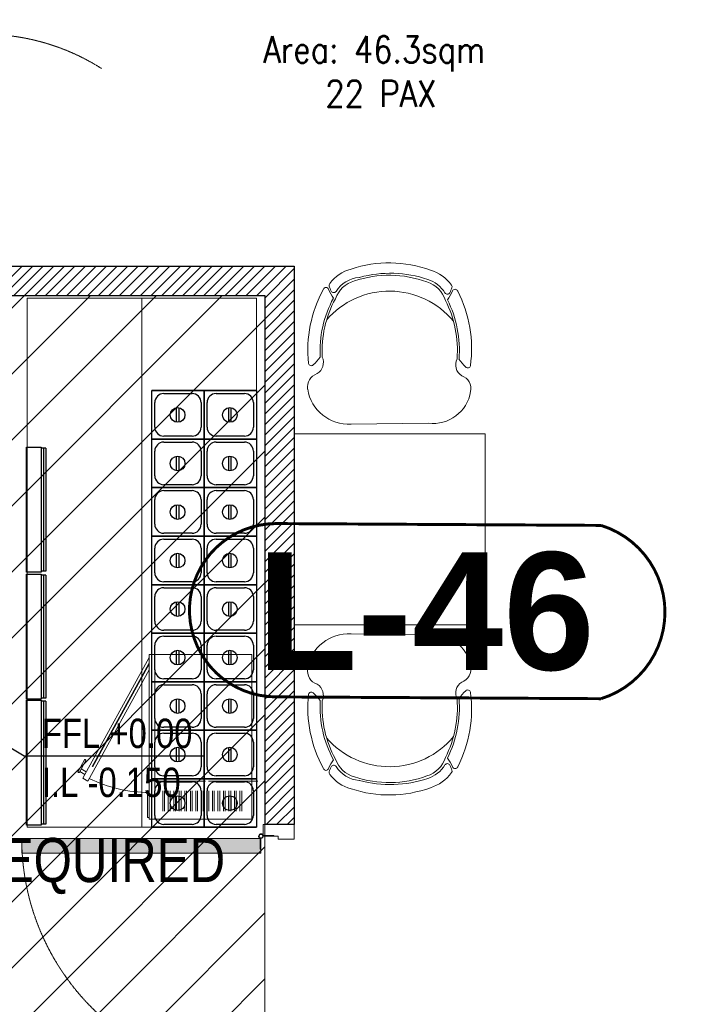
# Model space of a CAD drawing. Header units: millimetres. Extents: x 103872 to 294171, y 5570 to 32737.
# Tile 95 of 117: x 136224 to 138533, y 10799 to 14149. Entities that reach past the tile are written whole.
import ezdxf
from ezdxf.enums import TextEntityAlignment as Align

# ---------------------------------------------------------------- set-up
doc = ezdxf.new("R2010")
doc.units = ezdxf.units.MM
doc.header["$LTSCALE"] = 2.5
for name, pattern in [('DASHDOT2', [0.5, 0.25, -0.125, 0, -0.125]), ('DASHED', [19.05, 12.7, -6.35]), ('HIDDEN2', [4.7625, 3.175, -1.5875]), ('HIDDEN2 IDS', [1.666875, 1.11125, -0.555625])]:
    doc.linetypes.add(name, pattern=pattern)
for name, color, linetype, lineweight in [('00-ABM-PHE-DRAINAGE TEXT', 7, 'Continuous', 18), ('CKD Equipments', 252, 'Continuous', 0), ('Dimension', 40, 'Continuous', 0), ('Equipments CKD', 252, 'Continuous', 0), ('FURNITURES', 30, 'Continuous', 15), ('HATCH LIGHT', 250, 'Continuous', 0), ('HATCH MEDIUM', 251, 'Continuous', 5), ('K Equipment', 30, 'Continuous', 9), ('ROOM TEXT', 7, 'Continuous', 5), ('WALL', 132, 'Continuous', 25)]:
    doc.layers.add(name, color=color, linetype=linetype, lineweight=lineweight)
for name, color, linetype in [('EQUI.', 4, 'Continuous'), ('kitchen equip1', 8, 'Continuous'), ('TEXT_General', 251, 'Continuous')]:
    doc.layers.add(name, color=color, linetype=linetype)
doc.styles.add('arial', font='arialbd.ttf')
doc.styles.add('arial 0.80', font='arial.ttf', dxfattribs={"width": 0.8})
doc.styles.add('MTEXT', font='romans.shx', dxfattribs={"width": 0.85})
doc.styles.get("Standard").update_dxf_attribs({"font": 'GOTHIC.TTF'})
doc.dimstyles.get("Standard").update_dxf_attribs({"dimtxt": 0.18, "dimasz": 0.18, "dimexe": 0.18, "dimexo": 0.0625, "dimgap": 0.09, "dimtad": 0, "dimtih": 1, "dimtoh": 1, "dimdec": 4, "dimzin": 0, "dimdsep": 46, "dimtxsty": 'Standard', "dimcen": 0.09, "dimadec": 0, "dimazin": 0, "dimtfac": 1, "dimtdec": 4, "dimtofl": 0, "dimtmove": 0, "dimatfit": 3, "dimfxl": 1, "dimtolj": 1, "dimtzin": 0, "dimarcsym": 0})

# ---------------------------------------------------------------- blocks, each defined once
blk = doc.blocks.new('*U10')
h = blk.add_hatch(color=252)
h.paths.add_polyline_path([(-0.0025, 0.0153, 0.724863), (-0.0025, 0), (-0.0025, -0.036), (-0.0005, -0.036), (-0.0005, -0.0004, 1.209796)])
h.paths.add_polyline_path([(-0.006, 0.0076, -1), (0.006, 0.0076, -1)], flags=16)
blk.add_hatch(color=252).paths.add_polyline_path([(0.0076, 0.0101, -0.06361), (0.008, 0.0081), (0.0436, 0.0081), (0.0436, 0.0101)])
blk.add_lwpolyline([(-0.0025, 0.0153, 0.723917), (-0.0025, 0), (-0.0025, -0.036), (-0.0005, -0.036), (-0.0005, -0.0004, 1.209796), (-0.0025, 0.0153)], format="xyb")
blk.add_lwpolyline([(0.008, 0.0081), (0.0436, 0.0081), (0.0436, 0.0101), (0.0076, 0.0101)])
blk.add_circle((0, 0.0076), 0.00604)
blk = doc.blocks.new('*U49')
h = blk.add_hatch(color=8)
h.dxf.hatch_style = 1
h.paths.add_polyline_path([(47.5, -8.5), (47.5, -822), (97.5, -822), (97.5, -8.5)])
at = {"color": 8}
for points in [[(50, 51), (50, 105), (0, 105), (0, 0), (39, 0), (39, 51), (50, 51)], [(850, 51), (850, 105), (900, 105), (900, 0), (861, 0), (861, 51), (850, 51)]]:
    blk.add_lwpolyline(points, dxfattribs=at)
blk.add_lwpolyline([(47.5, -8.5), (47.5, -822), (97.5, -822), (97.5, -8.5)], close=True, dxfattribs=at)
at = {"color": 8, "linetype": 'HIDDEN2 IDS', "ltscale": 0.5}
blk.add_arc((47.5, -8.5), 813.5, 270.0015, 0.5307, dxfattribs=at)
at = {"color": 8, "xscale": -1000, "yscale": 1000, "zscale": 1000, "rotation": 180}
blk.add_blockref('*U10', (39.5, -0.4), dxfattribs=at)
blk = doc.blocks.new('04P-CH~1')
at = {"layer": 'FURNITURES', "color": 8}
blk.add_line((-0.6031, 0.6002), (-0.3259, 0.597), dxfattribs=at)
for centre, radius, start, end in [((-0.6123, 0.4516), 0.1489, 86.4583, 170.8444), ((-0.3081, 0.4618), 0.1363, 9.1324, 97.5079), ((-0.7092, 0.4672), 0.0508, 170.8444, 251.0023), ((-0.2234, 0.474), 0.0508, 290.5941, 10.752), ((-0.181, 0.3871), 0.0464, 121.9243, 206.893), ((-0.7462, 0.3807), 0.01, 46.5664, 168.9611), ((-0.7491, 0.3792), 0.0464, 334.7034, 59.6721), ((-0.6261, 0.3299), 0.456, 332.972, 7.6668), ((-0.0151, 0.2198), 0.2488, 135.03, 143.5831), ((-0.184, 0.3885), 0.01, 12.6352, 135.03), ((-0.3026, 0.3344), 0.456, 173.9296, 208.6243), ((-0.9103, 0.2073), 0.2488, 38.0132, 46.5664), ((-0.3125, 0.3391), 0.4025, 176.9457, 208.3688), ((-0.3123, 0.339), 0.3954, 177.0537, 208.5232), ((-0.6165, 0.3348), 0.3954, 333.0732, 4.5427), ((-0.6164, 0.3348), 0.4025, 333.2275, 4.6507), ((-0.465, 0.421), 0.2985, 220.6848, 320.3883), ((-0.5509, 0.0634), 0.1433, 143.887, 158.5326), ((-0.5651, 0.1825), 0.1, 198.8658, 254.7715), ((-0.3595, 0.1854), 0.1, 286.8249, 342.7306), ((-0.3704, 0.0659), 0.1433, 23.0638, 37.7094), ((-0.6935, 0.1195), 0.01, 200.826, 338.5326), ((-0.5509, 0.0634), 0.1371, 154.5721, 162.6985), ((-0.6657, 0.118), 0.01, 32.6756, 154.5721), ((-0.5651, 0.1825), 0.1095, 212.6756, 265.1902), ((-0.3595, 0.1854), 0.1095, 286.8249, 328.9208), ((-0.2571, 0.1237), 0.01, 27.0243, 148.9208), ((-0.3704, 0.0659), 0.1371, 18.8979, 27.0243), ((-0.2501, 0.1071), 0.01, 324.409, 18.8979), ((-0.2294, 0.126), 0.01, 203.0638, 340.7704), ((-0.6722, 0.1012), 0.01, 162.6985, 217.1873), ((-0.5651, 0.1825), 0.1445, 217.1873, 254.7715), ((-0.4661, 0.4573), 0.3918, 251.3562, 290.2402), ((-0.5751, 0.0635), 0.01, 75.1708, 85.1902), ((-0.4624, 0.4792), 0.4208, 254.8305, 288.6631), ((-0.3595, 0.1854), 0.1445, 286.8249, 324.409), ((-0.4661, 0.456), 0.435, 251.649, 289.9474)]:
    blk.add_arc(centre, radius, start, end, dxfattribs=at)
blk = doc.blocks.new('SAA311A')
at = {"color": 8}
for p, q in [((8868, -106.88), (8874.92, -106.88)), ((8868, -107.5), (8874.92, -107.5)), ((8868, -108.75), (8874.92, -108.75)), ((8868, -109.37), (8874.92, -109.37)), ((8868, -110.62), (8874.92, -110.62)), ((8868, -111.25), (8874.92, -111.25)), ((8868, -112.5), (8874.92, -112.5)), ((8868, -113.12), (8874.92, -113.12)), ((8868, -114.38), (8874.92, -114.38)), ((8868, -115), (8874.92, -115)), ((8868, -116.25), (8874.92, -116.25)), ((8868, -116.87), (8874.92, -116.87)), ((8868, -118.12), (8874.92, -118.12)), ((8868, -118.75), (8874.92, -118.75)), ((8868, -120), (8874.92, -120)), ((8868, -120.62), (8874.92, -120.62)), ((8868, -121.88), (8874.92, -121.88)), ((8868, -122.5), (8874.92, -122.5)), ((8868, -123.75), (8874.92, -123.75)), ((8868, -124.37), (8874.92, -124.37)), ((8868, -125.62), (8874.92, -125.62)), ((8868, -126.25), (8874.92, -126.25)), ((8868, -127.5), (8874.92, -127.5)), ((8868, -128.12), (8874.92, -128.12)), ((8868, -129.38), (8874.92, -129.38)), ((8868, -130), (8874.92, -130)), ((8868, -131.25), (8874.92, -131.25)), ((8868, -131.87), (8874.92, -131.87)), ((8868, -133.12), (8874.92, -133.12)), ((8868, -133.75), (8874.92, -133.75)), ((8822.72, -138.42), (8863.74, -160.99)), ((8826.85, -138.42), (8864.7, -159.24)), ((8863.74, -160.99), (8864.7, -159.24))]:
    blk.add_line(p, q, dxfattribs=at)
for points in [[(8877.66, -138.42), (8821.66, -138.42), (8821.66, -103.42), (8877.66, -103.42)], [(8877.66, -138.42), (8821.66, -138.42), (8821.66, -136.43), (8877.66, -136.43)], [(8862.43, -160.27), (8861.47, -162.01), (8860.6, -161.53), (8861.56, -159.79)]]:
    blk.add_lwpolyline(points, close=True, dxfattribs=at)
at = {"color": 8, "const_width": 0.498}
blk.add_lwpolyline([(8859.86, -157.71), (8824.79, -138.42)], dxfattribs=at)
at = {"color": 8}
blk.add_lwpolyline([(8869.4, -138.42), (8869.4, -138.92), (8877.12, -138.92), (8877.12, -138.42)], dxfattribs=at)
blk.add_lwpolyline([(8861.79, -162.47), (8861.79, -162.47, -0.414214), (8861.45, -162.57), (8857.53, -160.41, -0.414214), (8857.43, -160.07), (8857.43, -160.07, -0.414214), (8857.77, -159.97), (8861.69, -162.13, -0.414214)], format="xyb", close=True, dxfattribs=at)
blk.add_arc((8822.72, -138.42), 45.86, 333.619, 0, dxfattribs=at)
blk = doc.blocks.new('ARCH')
at = {"layer": 'HATCH LIGHT'}
h = blk.add_hatch(dxfattribs=at)
h.set_pattern_fill('ANSI31', color=8, scale=8)
h.set_pattern_definition([(45, (28372.406, 2544.914), (-17.960512, 17.960512), [])])
h.paths.add_polyline_path([(118320.8, 13310.6), (115720.8, 13310.6), (115720.8, 13210.6), (118220.8, 13210.6), (118220.8, 11710.6), (118220.8, 11410.6), (118320.8, 11410.6)])
at = {"layer": 'CKD Equipments', "color": 8}
for points in [[(117412.1, 13201.3), (117412.1, 11401.3), (118192.1, 11401.3), (118192.1, 13201.3), (117412.1, 13201.3)], [(117802.1, 13201.3), (117802.1, 11401.3)]]:
    blk.add_lwpolyline(points, dxfattribs=at)
at = {"layer": 'EQUI.', "color": 8}
for p, q in [((117836.5, 12887.2), (118014.3, 12887.2)), ((117836.5, 12722.1), (117836.5, 12887.2)), ((117836.5, 12887.2), (118014.3, 12887.2)), ((117836.5, 12887.2), (118014.3, 12887.2)), ((118014.3, 12887.2), (117836.5, 12887.2)), ((117877.1, 12877), (117973.7, 12877)), ((117877.1, 12877), (117973.7, 12877)), ((118014.3, 12887.2), (118192.1, 12887.2)), ((118014.3, 12722.1), (118014.3, 12887.2)), ((118014.3, 12887.2), (118192.1, 12887.2)), ((118014.3, 12887.2), (118192.1, 12887.2)), ((118192.1, 12887.2), (118014.3, 12887.2)), ((118014.3, 12887.2), (118014.3, 12722.1)), ((118054.9, 12877), (118151.5, 12877)), ((118054.9, 12877), (118151.5, 12877)), ((118192.1, 12887.2), (118192.1, 12722.1)), ((117846.7, 12762.7), (117846.7, 12846.5)), ((118004.1, 12846.5), (118004.1, 12762.7)), ((118024.5, 12762.7), (118024.5, 12846.5)), ((118181.9, 12846.5), (118181.9, 12762.7)), ((117919.1, 12828.8), (117919.1, 12779.8)), ((117929.1, 12779.8), (117929.1, 12828.8)), ((118096.9, 12828.8), (118096.9, 12779.8)), ((118106.9, 12779.8), (118106.9, 12828.8)), ((117973.7, 12732.2), (117877.1, 12732.2)), ((118151.5, 12732.2), (118054.9, 12732.2)), ((117836.5, 12722.1), (118014.3, 12722.1)), ((117836.5, 12557), (117836.5, 12722.1)), ((117836.5, 12722.1), (118014.3, 12722.1)), ((118014.3, 12722.1), (117836.5, 12722.1)), ((117877.1, 12711.9), (117973.7, 12711.9)), ((118014.3, 12722.1), (118192.1, 12722.1)), ((118014.3, 12557), (118014.3, 12722.1)), ((118014.3, 12722.1), (118192.1, 12722.1)), ((118192.1, 12722.1), (118014.3, 12722.1)), ((118014.3, 12722.1), (118014.3, 12557)), ((118054.9, 12711.9), (118151.5, 12711.9)), ((118192.1, 12722.1), (118192.1, 12557)), ((117846.7, 12597.6), (117846.7, 12681.4)), ((117919.1, 12663.7), (117919.1, 12614.7)), ((117929.1, 12614.7), (117929.1, 12663.7)), ((118004.1, 12681.4), (118004.1, 12597.6)), ((118024.5, 12597.6), (118024.5, 12681.4)), ((118096.9, 12663.7), (118096.9, 12614.7)), ((118106.9, 12614.7), (118106.9, 12663.7)), ((118181.9, 12681.4), (118181.9, 12597.6)), ((117973.7, 12567.1), (117877.1, 12567.1)), ((118151.5, 12567.1), (118054.9, 12567.1)), ((117836.5, 12557), (118014.3, 12557)), ((117836.5, 12391.9), (117836.5, 12557)), ((117836.5, 12557), (118014.3, 12557)), ((118014.3, 12557), (117836.5, 12557)), ((117877.1, 12546.8), (117973.7, 12546.8)), ((118014.3, 12557), (118192.1, 12557)), ((118014.3, 12391.9), (118014.3, 12557)), ((118014.3, 12557), (118192.1, 12557)), ((118192.1, 12557), (118014.3, 12557)), ((118014.3, 12557), (118014.3, 12391.9)), ((118054.9, 12546.8), (118151.5, 12546.8)), ((118192.1, 12557), (118192.1, 12391.9)), ((117846.7, 12432.5), (117846.7, 12516.3)), ((117919.1, 12498.6), (117919.1, 12449.6)), ((117929.1, 12449.6), (117929.1, 12498.6)), ((118004.1, 12516.3), (118004.1, 12432.5)), ((118024.5, 12432.5), (118024.5, 12516.3)), ((118096.9, 12498.6), (118096.9, 12449.6)), ((118106.9, 12449.6), (118106.9, 12498.6)), ((118181.9, 12516.3), (118181.9, 12432.5)), ((117973.7, 12402), (117877.1, 12402)), ((118151.5, 12402), (118054.9, 12402)), ((117836.5, 12391.9), (118014.3, 12391.9)), ((117836.5, 12226.8), (117836.5, 12391.9)), ((117836.5, 12391.9), (118014.3, 12391.9)), ((118014.3, 12391.9), (117836.5, 12391.9)), ((117877.1, 12381.7), (117973.7, 12381.7)), ((118014.3, 12391.9), (118192.1, 12391.9)), ((118014.3, 12226.8), (118014.3, 12391.9)), ((118014.3, 12391.9), (118192.1, 12391.9)), ((118192.1, 12391.9), (118014.3, 12391.9)), ((118014.3, 12391.9), (118014.3, 12226.8)), ((118054.9, 12381.7), (118151.5, 12381.7)), ((118192.1, 12391.9), (118192.1, 12226.8)), ((117846.7, 12267.4), (117846.7, 12351.2)), ((117919.1, 12333.5), (117919.1, 12284.5)), ((117929.1, 12284.5), (117929.1, 12333.5)), ((118004.1, 12351.2), (118004.1, 12267.4)), ((118024.5, 12267.4), (118024.5, 12351.2)), ((118096.9, 12333.5), (118096.9, 12284.5)), ((118106.9, 12284.5), (118106.9, 12333.5)), ((118181.9, 12351.2), (118181.9, 12267.4)), ((117973.7, 12236.9), (117877.1, 12236.9)), ((118151.5, 12236.9), (118054.9, 12236.9)), ((117836.5, 12226.8), (118014.3, 12226.8)), ((117836.5, 12061.7), (117836.5, 12226.8)), ((117836.5, 12226.8), (118014.3, 12226.8)), ((118014.3, 12226.8), (117836.5, 12226.8)), ((117877.1, 12216.6), (117973.7, 12216.6)), ((118014.3, 12226.8), (118192.1, 12226.8)), ((118014.3, 12061.7), (118014.3, 12226.8)), ((118014.3, 12226.8), (118192.1, 12226.8)), ((118192.1, 12226.8), (118014.3, 12226.8)), ((118014.3, 12226.8), (118014.3, 12061.7)), ((118054.9, 12216.6), (118151.5, 12216.6)), ((118192.1, 12226.8), (118192.1, 12061.7)), ((117846.7, 12102.3), (117846.7, 12186.1)), ((117919.1, 12168.4), (117919.1, 12119.4)), ((117929.1, 12119.4), (117929.1, 12168.4)), ((118004.1, 12186.1), (118004.1, 12102.3)), ((118024.5, 12102.3), (118024.5, 12186.1)), ((118096.9, 12168.4), (118096.9, 12119.4)), ((118106.9, 12119.4), (118106.9, 12168.4)), ((118181.9, 12186.1), (118181.9, 12102.3)), ((117836.5, 12061.7), (118014.3, 12061.7)), ((117836.5, 11896.6), (117836.5, 12061.7)), ((117836.5, 12061.7), (118014.3, 12061.7)), ((118014.3, 12061.7), (117836.5, 12061.7)), ((117973.7, 12071.8), (117877.1, 12071.8)), ((118014.3, 12061.7), (118192.1, 12061.7)), ((118014.3, 11896.6), (118014.3, 12061.7)), ((118014.3, 12061.7), (118192.1, 12061.7)), ((118192.1, 12061.7), (118014.3, 12061.7)), ((118014.3, 12061.7), (118014.3, 11896.6)), ((118151.5, 12071.8), (118054.9, 12071.8)), ((118192.1, 12061.7), (118192.1, 11896.6)), ((117877.1, 12051.5), (117973.7, 12051.5)), ((118054.9, 12051.5), (118151.5, 12051.5)), ((117846.7, 11937.2), (117846.7, 12021)), ((117919.1, 12003.3), (117919.1, 11954.3)), ((117929.1, 11954.3), (117929.1, 12003.3)), ((118004.1, 12021), (118004.1, 11937.2)), ((118024.5, 11937.2), (118024.5, 12021)), ((118096.9, 12003.3), (118096.9, 11954.3)), ((118106.9, 11954.3), (118106.9, 12003.3)), ((118181.9, 12021), (118181.9, 11937.2)), ((117836.5, 11896.6), (118014.3, 11896.6)), ((117836.5, 11731.5), (117836.5, 11896.6)), ((117836.5, 11896.6), (118014.3, 11896.6)), ((118014.3, 11896.6), (117836.5, 11896.6)), ((117973.7, 11906.7), (117877.1, 11906.7)), ((118014.3, 11896.6), (118192.1, 11896.6)), ((118014.3, 11731.5), (118014.3, 11896.6)), ((118014.3, 11896.6), (118192.1, 11896.6)), ((118192.1, 11896.6), (118014.3, 11896.6)), ((118014.3, 11896.6), (118014.3, 11731.5)), ((118151.5, 11906.7), (118054.9, 11906.7)), ((118192.1, 11896.6), (118192.1, 11731.5)), ((117877.1, 11886.4), (117973.7, 11886.4)), ((118054.9, 11886.4), (118151.5, 11886.4)), ((117846.7, 11772.1), (117846.7, 11855.9)), ((117919.1, 11838.2), (117919.1, 11789.2)), ((117929.1, 11789.2), (117929.1, 11838.2)), ((118004.1, 11855.9), (118004.1, 11772.1)), ((118024.5, 11772.1), (118024.5, 11855.9)), ((118096.9, 11838.2), (118096.9, 11789.2)), ((118106.9, 11789.2), (118106.9, 11838.2)), ((118181.9, 11855.9), (118181.9, 11772.1)), ((117836.5, 11731.5), (118014.3, 11731.5)), ((117836.5, 11731.5), (118014.3, 11731.5)), ((118014.3, 11731.5), (117836.5, 11731.5)), ((117836.5, 11731.5), (118014.3, 11731.5)), ((117836.5, 11566.4), (117836.5, 11731.5)), ((117836.5, 11731.5), (118014.3, 11731.5)), ((118014.3, 11731.5), (117836.5, 11731.5)), ((117973.7, 11741.6), (117877.1, 11741.6)), ((117973.7, 11741.6), (117877.1, 11741.6)), ((118014.3, 11731.5), (118192.1, 11731.5)), ((118014.3, 11731.5), (118192.1, 11731.5)), ((118192.1, 11731.5), (118014.3, 11731.5)), ((118014.3, 11731.5), (118192.1, 11731.5)), ((118014.3, 11566.4), (118014.3, 11731.5)), ((118014.3, 11731.5), (118192.1, 11731.5)), ((118192.1, 11731.5), (118014.3, 11731.5)), ((118014.3, 11731.5), (118014.3, 11566.4)), ((118151.5, 11741.6), (118054.9, 11741.6)), ((118151.5, 11741.6), (118054.9, 11741.6)), ((118192.1, 11731.5), (118192.1, 11566.4)), ((117877.1, 11721.3), (117973.7, 11721.3)), ((118054.9, 11721.3), (118151.5, 11721.3)), ((117846.7, 11607), (117846.7, 11690.8)), ((117919.1, 11673.1), (117919.1, 11624.1)), ((117929.1, 11624.1), (117929.1, 11673.1)), ((118004.1, 11690.8), (118004.1, 11607)), ((118024.5, 11607), (118024.5, 11690.8)), ((118096.9, 11673.1), (118096.9, 11624.1)), ((118106.9, 11624.1), (118106.9, 11673.1)), ((118181.9, 11690.8), (118181.9, 11607)), ((117836.5, 11566.4), (118014.3, 11566.4)), ((117836.5, 11566.4), (118014.3, 11566.4)), ((118014.3, 11566.4), (117836.5, 11566.4)), ((117836.5, 11566.4), (118014.3, 11566.4)), ((117836.5, 11566.4), (118014.3, 11566.4)), ((118014.3, 11566.4), (117836.5, 11566.4)), ((117836.5, 11566.4), (118014.3, 11566.4)), ((117836.5, 11401.3), (117836.5, 11566.4)), ((117836.5, 11566.4), (118014.3, 11566.4)), ((118014.3, 11566.4), (117836.5, 11566.4)), ((117973.7, 11576.5), (117877.1, 11576.5)), ((118014.3, 11566.4), (118192.1, 11566.4)), ((118014.3, 11566.4), (118192.1, 11566.4)), ((118192.1, 11566.4), (118014.3, 11566.4)), ((118014.3, 11566.4), (118192.1, 11566.4)), ((118014.3, 11566.4), (118192.1, 11566.4)), ((118192.1, 11566.4), (118014.3, 11566.4)), ((118014.3, 11566.4), (118192.1, 11566.4)), ((118014.3, 11401.3), (118014.3, 11566.4)), ((118014.3, 11566.4), (118192.1, 11566.4)), ((118192.1, 11566.4), (118014.3, 11566.4)), ((118014.3, 11566.4), (118014.3, 11401.3)), ((118151.5, 11576.5), (118054.9, 11576.5)), ((118192.1, 11566.4), (118192.1, 11401.3)), ((117846.7, 11441.9), (117846.7, 11525.7)), ((117877.1, 11556.2), (117973.7, 11556.2)), ((118004.1, 11525.7), (118004.1, 11441.9)), ((118024.5, 11441.9), (118024.5, 11525.7)), ((118054.9, 11556.2), (118151.5, 11556.2)), ((118181.9, 11525.7), (118181.9, 11441.9)), ((117919.1, 11508), (117919.1, 11459)), ((117929.1, 11459), (117929.1, 11508)), ((118096.9, 11508), (118096.9, 11459)), ((118106.9, 11459), (118106.9, 11508)), ((117836.5, 11401.3), (118014.3, 11401.3)), ((117836.5, 11401.3), (118014.3, 11401.3)), ((118014.3, 11401.3), (117836.5, 11401.3)), ((117973.7, 11411.4), (117877.1, 11411.4)), ((118014.3, 11401.3), (118192.1, 11401.3)), ((118014.3, 11401.3), (118192.1, 11401.3)), ((118192.1, 11401.3), (118014.3, 11401.3)), ((118151.5, 11411.4), (118054.9, 11411.4))]:
    blk.add_line(p, q, dxfattribs=at)
for centre in [(117924.1, 12804.3), (118101.9, 12804.3), (117924.1, 12639.2), (118101.9, 12639.2), (117924.1, 12474.1), (118101.9, 12474.1), (117924.1, 12309), (118101.9, 12309), (117924.1, 12143.9), (118101.9, 12143.9), (117924.1, 11978.8), (118101.9, 11978.8), (117924.1, 11813.7), (118101.9, 11813.7), (117924.1, 11648.6), (118101.9, 11648.6), (117924.1, 11483.5), (118101.9, 11483.5)]:
    blk.add_circle(centre, 25, dxfattribs=at)
for centre, start, end in [((117877.1, 12846.5), 90, 180), ((117973.7, 12846.5), 0, 90), ((118054.9, 12846.5), 90, 180), ((118151.5, 12846.5), 0, 90), ((117877.1, 12762.7), 180, 270), ((117973.7, 12762.7), 270, 0), ((118054.9, 12762.7), 180, 270), ((118151.5, 12762.7), 270, 0), ((117877.1, 12681.4), 90, 180), ((117973.7, 12681.4), 0, 90), ((118054.9, 12681.4), 90, 180), ((118151.5, 12681.4), 0, 90), ((117877.1, 12597.6), 180, 270), ((117973.7, 12597.6), 270, 0), ((118054.9, 12597.6), 180, 270), ((118151.5, 12597.6), 270, 0), ((117877.1, 12516.3), 90, 180), ((117973.7, 12516.3), 0, 90), ((118054.9, 12516.3), 90, 180), ((118151.5, 12516.3), 0, 90), ((117877.1, 12432.5), 180, 270), ((117973.7, 12432.5), 270, 0), ((118054.9, 12432.5), 180, 270), ((118151.5, 12432.5), 270, 0), ((117877.1, 12351.2), 90, 180), ((117973.7, 12351.2), 0, 90), ((118054.9, 12351.2), 90, 180), ((118151.5, 12351.2), 0, 90), ((117877.1, 12267.4), 180, 270), ((117973.7, 12267.4), 270, 0), ((118054.9, 12267.4), 180, 270), ((118151.5, 12267.4), 270, 0), ((117877.1, 12186.1), 90, 180), ((117973.7, 12186.1), 0, 90), ((118054.9, 12186.1), 90, 180), ((118151.5, 12186.1), 0, 90), ((117877.1, 12102.3), 180, 270), ((117973.7, 12102.3), 270, 0), ((118054.9, 12102.3), 180, 270), ((118151.5, 12102.3), 270, 0), ((117877.1, 12021), 90, 180), ((117973.7, 12021), 0, 90), ((118054.9, 12021), 90, 180), ((118151.5, 12021), 0, 90), ((117877.1, 11937.2), 180, 270), ((117973.7, 11937.2), 270, 0), ((118054.9, 11937.2), 180, 270), ((118151.5, 11937.2), 270, 0), ((117877.1, 11855.9), 90, 180), ((117973.7, 11855.9), 0, 90), ((118054.9, 11855.9), 90, 180), ((118151.5, 11855.9), 0, 90), ((117877.1, 11772.1), 180, 270), ((117973.7, 11772.1), 270, 0), ((118054.9, 11772.1), 180, 270), ((118151.5, 11772.1), 270, 0), ((117877.1, 11690.8), 90, 180), ((117973.7, 11690.8), 0, 90), ((118054.9, 11690.8), 90, 180), ((118151.5, 11690.8), 0, 90), ((117877.1, 11607), 180, 270), ((117973.7, 11607), 270, 0), ((118054.9, 11607), 180, 270), ((118151.5, 11607), 270, 0), ((117877.1, 11525.7), 90, 180), ((117973.7, 11525.7), 0, 90), ((118054.9, 11525.7), 90, 180), ((118151.5, 11525.7), 0, 90), ((117877.1, 11441.9), 180, 270), ((117973.7, 11441.9), 270, 0), ((118054.9, 11441.9), 180, 270), ((118151.5, 11441.9), 270, 0)]:
    blk.add_arc(centre, 30.5, start, end, dxfattribs=at)
at = {"layer": 'Equipments CKD', "color": 8}
for p, q in [((117851.1, 11558.7), (118018.9, 11558.7)), ((118018.9, 11558.7), (117851.1, 11558.7)), ((118028.9, 11558.7), (118196.7, 11558.7)), ((118196.7, 11558.7), (118028.9, 11558.7))]:
    blk.add_line(p, q, dxfattribs=at)
at = {"layer": 'FURNITURES', "color": 8}
blk.add_lwpolyline([(118970.8, 12090), (118970.8, 12740), (118320.8, 12740), (118320.8, 12090)], close=True, dxfattribs=at)
at = {"layer": 'HATCH MEDIUM', "color": 8, "linetype": 'HIDDEN2', "ltscale": 0.15}
blk.add_arc((117263.4, 13349.9), 750, 57.6108, 125.0699, dxfattribs=at)
at = {"layer": 'kitchen equip1', "color": 8, "linetype": 'DASHED', "ltscale": 25}
for p, q in [((117475.4, 12691.4), (117460.4, 12691.4)), ((117467.9, 12691.4), (117467.9, 12272.8)), ((117475.4, 12691.4), (117475.4, 12272.8)), ((117475.4, 12272.8), (117460.4, 12272.8)), ((117475.4, 12259.5), (117460.4, 12259.5)), ((117467.9, 12259.5), (117467.9, 11840.9)), ((117475.4, 12259.5), (117475.4, 11840.9)), ((117475.4, 11840.9), (117460.4, 11840.9)), ((117475.4, 11830.7), (117460.4, 11830.7)), ((117467.9, 11830.7), (117467.9, 11412.1)), ((117475.4, 11830.7), (117475.4, 11412.1)), ((117475.4, 11412.1), (117460.4, 11412.1))]:
    blk.add_line(p, q, dxfattribs=at)
for points in [[(117460.4, 12695.1), (117460.4, 12269.1), (117410.4, 12269.1), (117410.4, 12695.1)], [(117460.4, 12263.2), (117460.4, 11837.2), (117410.4, 11837.2), (117410.4, 12263.2)], [(117460.4, 11834.4), (117460.4, 11408.4), (117410.4, 11408.4), (117410.4, 11834.4)]]:
    blk.add_lwpolyline(points, close=True, dxfattribs=at)
at = {"layer": 'WALL', "color": 8}
for p, q in [((115720.8, 13310.6), (118320.8, 13310.6)), ((118320.8, 13310.6), (118320.8, 11410.6)), ((115720.8, 13210.6), (118220.8, 13210.6)), ((118220.8, 13210.6), (118220.8, 11410.6)), ((118320.8, 11410.6), (118220.8, 11410.6))]:
    blk.add_line(p, q, dxfattribs=at)
at = {"layer": 'FURNITURES', "color": 8, "xscale": -946.5666576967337, "yscale": 946.5666576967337, "zscale": 946.5666576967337, "rotation": 180}
blk.add_blockref('04P-CH~1', (119085.5, 13341.7), dxfattribs=at)
at = {"layer": 'FURNITURES', "color": 8, "xscale": 946.5666576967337, "yscale": 946.5666576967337, "zscale": 946.5666576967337}
blk.add_blockref('04P-CH~1', (119085.5, 11491.5), dxfattribs=at)
at = {"layer": 'HATCH MEDIUM', "color": 8, "extrusion": (0, 0, -1), "xscale": -1, "zscale": -1, "rotation": 89.99970790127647}
blk.add_blockref('*U49', (-118215.8, 11410.6), dxfattribs=at)
at = {"layer": 'K Equipment', "color": 8, "linetype": 'DASHDOT2', "lineweight": 5, "ltscale": 2, "xscale": 10, "yscale": 10, "zscale": 10, "rotation": 270}
blk.add_blockref('SAA311A', (119211.2, 100205.8), dxfattribs=at)
at = {"layer": 'ROOM TEXT', "color": 7, "insert": (118053.4, 13852.7, 0.2), "char_height": 90, "attachment_point": 7, "style": 'MTEXT'}
blk.add_mtext_dynamic_manual_height_columns('\\A1;\\pi162.53677;Area: 46.3sqm\\P\\pi373.82248;22 PAX', width=1162.931, gutter_width=1.8, heights=[0], dxfattribs=at)
blk = doc.blocks.new('Number')
at = {"layer": 'TEXT_General', "const_width": 10}
blk.add_lwpolyline([(-509.3, 297.8), (596, 291.6, -0.73789), (596, -298.1), (-509.3, -291.9, -1.001174)], format="xyb", close=True, dxfattribs=at)
at = {"layer": 'TEXT_General', "style": 'arial'}
blk.add_attdef('XXXX', text='', height=400, dxfattribs=at).set_placement((0, 0), align=Align.MIDDLE_CENTER)

msp = doc.modelspace()

# ---------------------------------------------------------------- block references
at = {"layer": 'Dimension'}
msp.add_blockref('ARCH', (18837.3, 0), dxfattribs=at)

# ---------------------------------------------------------------- next in the draw order: block references
msp.add_blockref('ARCH', (-8808, 0), dxfattribs=at)

# ---------------------------------------------------------------- next in the draw order: hatches: boundary and pattern name
h = msp.add_hatch(dxfattribs=at)
h.set_pattern_fill('ANSI31', color=5, scale=50)
h.paths.add_polyline_path([(137058.2, 13210.6), (134558.2, 13210.6), (134558.2, 8500.6), (137058.2, 8500.6)])

# ---------------------------------------------------------------- next in the draw order: linework, layer by layer
at = {"layer": 'Dimension', "color": 5}
msp.add_lwpolyline([(137058.2, 13210.6), (134558.2, 13210.6), (134558.2, 8500.6), (137058.2, 8500.6)], close=True, dxfattribs=at)

# ---------------------------------------------------------------- next in the draw order: block references
at = {"layer": 'TEXT_General'}
msp.add_blockref('Number', (137606.3, 12137), dxfattribs=at).add_auto_attribs({'XXXX': 'L-46'})

# ---------------------------------------------------------------- next in the draw order: texts
at = {"layer": '00-ABM-PHE-DRAINAGE TEXT', "color": 6, "style": 'arial 0.80', "width": 0.8}
msp.add_text('200MM RAISE REQUIRED', height=150, dxfattribs=at).set_placement((134883.6, 11215, -37300.8))
at = {"layer": '00-ABM-PHE-DRAINAGE TEXT', "insert": (136299.6, 11771), "char_height": 100, "width": 515.086, "attachment_point": 1, "style": 'arial 0.80'}
msp.add_mtext('FFL +0.00\\PI.L -0.150', dxfattribs=at)

# ---------------------------------------------------------------- next in the draw order: leaders
at = {"layer": '00-ABM-PHE-DRAINAGE TEXT'}
msp.add_leader([(135978.6, 11800.2), (136239.3, 11644.8), (136851.9, 11644.8)], dimstyle='Standard', override={"dimasz": 100}, dxfattribs=at)

doc.saveas('drawing.dxf')
